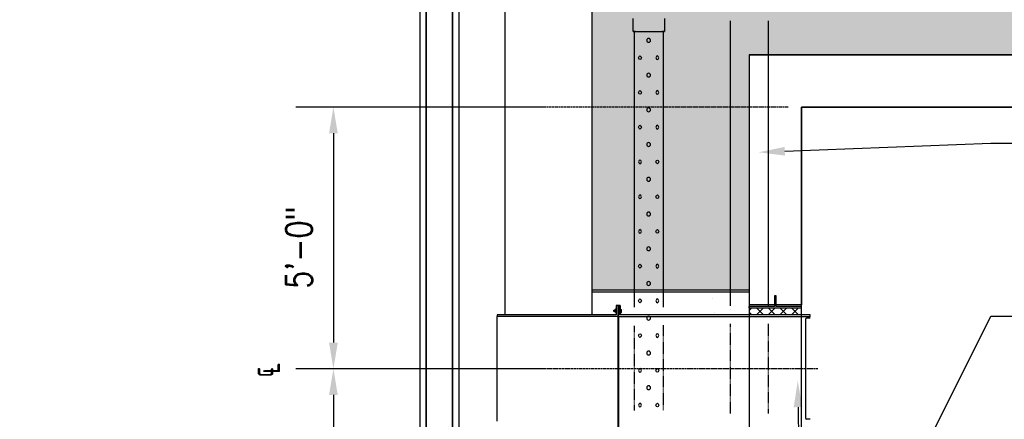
# Model space of a CAD drawing. Header units: inches. Extents: x -382 to 7445, y 651 to 1248.
# Tile 14 of 18: x 2042 to 2268, y 1014 to 1105. Entities that reach past the tile are written whole.
import ezdxf
from ezdxf import colors
from ezdxf.entities.mleader import LeaderData, LeaderLine
from ezdxf.math import Vec2, Vec3

# ---------------------------------------------------------------- set-up
doc = ezdxf.new("R2010")
doc.units = ezdxf.units.IN
doc.header["$MEASUREMENT"] = 0
doc.linetypes.add('Center 1_4_', pattern=[0.53125, 0.25, -0.09375, 0.09375, -0.09375])
doc.linetypes.add('Dash - 1_16_', pattern=[0.1875, 0.125, -0.0625])
for name, color, linetype in [('A-ANNO-DIMS', 1, 'Continuous'), ('A-DETL', 90, 'Continuous'), ('A-DETL-CNTR', 5, 'Center 1_4_'), ('A-DETL-THIN', 151, 'Continuous'), ('P-PIPE', 3, 'Continuous'), ('S-ANNO-NOTE', 2, 'Continuous'), ('S-ANNO-TEXT', 2, 'Continuous')]:
    doc.layers.add(name, color=color, linetype=linetype)
doc.layers.add('A-FLOR-PATT', color=9, linetype='Continuous', true_color=0x808080)
doc.layers.add('A-WALL-PATT', color=9, linetype='Continuous', true_color=0x808080)
doc.styles.add('Annotative', font='romans.shx', dxfattribs={"width": 0.8, "height": 0.125})
doc.dimstyles.new('Annotative', dxfattribs={"dimscale": 0, "dimtxt": 0.125, "dimasz": 0.125, "dimexe": 0.18, "dimexo": 0.0625, "dimgap": 0.09, "dimtad": 1, "dimdec": 3, "dimzin": 3, "dimdsep": 46, "dimlunit": 4, "dimtxsty": 'Annotative', "dimcen": 0.09, "dimclrt": 2, "dimazin": 2, "dimtfac": 1, "dimtdec": 3, "dimtmove": 0, "dimatfit": 0, "dimfxl": 1, "dimtfill": 1, "dimfrac": 2, "dimtolj": 1, "dimtzin": 0, "dimarcsym": 0})

# ---------------------------------------------------------------- blocks, each defined once
blk = doc.blocks.new('Mechanical_Box_H_rvt-1-ENLARGED MECHANICAL ROOM DRAIN AND VENT PLAN 1')
at = {"layer": 'A-DETL-THIN', "lineweight": -3}
for p, q in [((267.58, 900.7), (267.58, 1243.31)), ((269.08, 902.2), (269.08, 1243.31)), ((275.08, 1242.95), (275.08, 902.2)), ((276.58, 1242.95), (276.58, 900.7)), ((269.08, 1152.32), (269.08, 905.16)), ((275.08, 905.16), (275.08, 1152.32))]:
    blk.add_line(p, q, dxfattribs=at)
at = {"layer": 'P-PIPE', "lineweight": -3}
for p, q in [((196.75, 1105.04), (196.73, 1039.63)), ((205.35, 1039.63), (205.38, 1105.04)), ((220.47, 1105.55), (220.47, 1102.55)), ((227.68, 1102.55), (227.68, 1105.55)), ((220.76, 1102.55), (220.76, 1039.32)), ((227.39, 1039.32), (227.39, 1102.55))]:
    blk.add_line(p, q, dxfattribs=at)
at = {"layer": 'P-PIPE', "linetype": 'Dash - 1_16_', "lineweight": -3}
for p, q in [((196.73, 1035.55), (196.72, 1014.92)), ((205.35, 1014.91), (205.35, 1035.55)), ((220.76, 1035.17), (220.76, 1015.73)), ((227.39, 1015.64), (227.39, 1035.08))]:
    blk.add_line(p, q, dxfattribs=at)
at = {"layer": 'P-PIPE', "lineweight": -3}
for centre in [(224.11, 1100.54), (224.11, 1092.57), (224.11, 1084.61), (224.11, 1076.64), (224.11, 1068.67), (224.11, 1060.7), (224.11, 1052.73), (224.11, 1044.76), (224.11, 1036.79), (224.11, 1028.82), (224.11, 1020.86)]:
    blk.add_circle(centre, 0.432, dxfattribs=at)
for major_axis, start_param, end_param in [((3.6, 0), 3.131177, 6.27277), ((3.6, 0), 6.27277, 9.414362), ((3.31, 0), 1.570796, 3.141593), ((3.31, 0), 3.141593, 4.712389), ((3.31, 0), 0, 1.570796), ((3.31, 0), 4.712389, 6.283185)]:
    blk.add_ellipse((224.08, 1102.55), major_axis=major_axis, ratio=0.010416, start_param=start_param, end_param=end_param, dxfattribs=at)
for centre, major_axis in [((222.12, 1096.56), (0, -0.432)), ((222.12, 1096.56), (0, -0.432)), ((222.12, 1088.59), (0, -0.432)), ((222.12, 1080.62), (0, -0.432)), ((222.12, 1080.62), (0, -0.432)), ((226.1, 1072.65), (0, 0.432)), ((226.1, 1064.68), (0, 0.432)), ((226.1, 1056.71), (0, 0.432)), ((222.12, 1048.75), (0, -0.432)), ((222.12, 1048.75), (0, -0.432)), ((222.12, 1040.78), (0, -0.432)), ((222.12, 1032.81), (0, -0.432)), ((222.12, 1032.81), (0, -0.432)), ((226.1, 1024.84), (0, 0.432)), ((226.1, 1016.87), (0, 0.432))]:
    blk.add_ellipse(centre, major_axis=major_axis, ratio=0.727074, dxfattribs=at)
at = {"layer": 'P-PIPE', "lineweight": -3, "extrusion": (0, 0, -1)}
for centre, major_axis in [((226.1, 1096.56), (0, -0.432)), ((226.1, 1088.59), (0, -0.432)), ((226.1, 1080.62), (0, -0.432)), ((222.12, 1072.65), (0, 0.432)), ((222.12, 1072.65), (0, 0.432)), ((222.12, 1064.68), (0, 0.432)), ((222.12, 1056.71), (0, 0.432)), ((222.12, 1056.71), (0, 0.432)), ((226.1, 1048.75), (0, -0.432)), ((226.1, 1040.78), (0, -0.432)), ((226.1, 1032.81), (0, -0.432)), ((222.12, 1024.84), (0, 0.432)), ((222.12, 1024.84), (0, 0.432)), ((222.12, 1016.87), (0, 0.432))]:
    blk.add_ellipse(centre, major_axis=major_axis, ratio=0.727074, dxfattribs=at)
blk = doc.blocks.new('*D12')
at = {"layer": 'A-ANNO-DIMS', "color": 0, "lineweight": -2, "transparency": 16777216}
for p, q in [((2161.97, 1085.21), (2105.14, 1085.21)), ((2113.78, 1079.21), (2113.78, 1031.21)), ((2161.97, 1025.21), (2105.14, 1025.21))]:
    blk.add_line(p, q, dxfattribs=at)
at = {"layer": 'A-ANNO-DIMS', "color": 0, "lineweight": -3, "transparency": 16777216}
for points in [[(2112.78, 1079.21), (2114.78, 1079.21), (2113.78, 1085.21)], [(2112.78, 1031.21), (2114.78, 1031.21), (2113.78, 1025.21)]]:
    blk.add_solid(points, dxfattribs=at)
at = {"layer": 'Defpoints', "color": 0, "lineweight": -3, "transparency": 16777216}
for p in [(2164.97, 1085.21), (2113.78, 1025.21), (2164.97, 1025.21)]:
    blk.add_point(p, dxfattribs=at)
at = {"layer": 'A-ANNO-DIMS', "color": 2, "lineweight": -3, "transparency": 16777216, "insert": (2105.88, 1053.04), "char_height": 6, "attachment_point": 5, "rotation": 90, "style": 'Annotative'}
blk.add_mtext('\\A1;5\'-0"', dxfattribs=at)
blk = doc.blocks.new('*D13')
at = {"layer": 'A-ANNO-DIMS', "color": 0, "lineweight": -2, "transparency": 16777216}
for p, q in [((2124.49, 1025.21), (2105.14, 1025.21)), ((2113.78, 1019.21), (2113.78, 959.21)), ((2124.49, 953.21), (2105.14, 953.21))]:
    blk.add_line(p, q, dxfattribs=at)
at = {"layer": 'A-ANNO-DIMS', "color": 0, "lineweight": -3, "transparency": 16777216}
for points in [[(2112.78, 1019.21), (2114.78, 1019.21), (2113.78, 1025.21)], [(2112.78, 959.21), (2114.78, 959.21), (2113.78, 953.21)]]:
    blk.add_solid(points, dxfattribs=at)
at = {"layer": 'Defpoints', "color": 0, "lineweight": -3, "transparency": 16777216}
for p in [(2127.49, 1025.21), (2113.78, 953.21), (2127.49, 953.21)]:
    blk.add_point(p, dxfattribs=at)
at = {"layer": 'A-ANNO-DIMS', "color": 2, "lineweight": -3, "transparency": 16777216, "insert": (2105.88, 989.21), "char_height": 6, "attachment_point": 5, "rotation": 90, "style": 'Annotative'}
blk.add_mtext('\\A1;6\'-0"', dxfattribs=at)

msp = doc.modelspace()

# ---------------------------------------------------------------- hatches: boundary and pattern name
at = {"layer": 'A-FLOR-PATT'}
h = msp.add_hatch(color=8, dxfattribs=at)
h.paths.add_polyline_path([(2178.9692, 1039.6774), (2178.9692, 1038.6444), (2179.1275, 1038.6444), (2179.1275, 1039.6774)])
h.paths.add_polyline_path([(2179.1275, 1038.3226), (2178.9692, 1038.3226), (2178.9692, 1037.2059), (2179.1275, 1037.2059), (2179.1275, 1037.6046)])
h = msp.add_hatch(dxfattribs=at)
h.set_pattern_fill('FP_3', color=8, style=0, pattern_type=2)
h.set_pattern_definition([(45, (-1543.1591, 681.7329), (-1.3357247, 1.3357247), []), (135, (-1543.1591, 681.7329), (-1.3357247, -1.3357247), [])])
h.paths.add_polyline_path([(2214.7426, 1037.5818), (2221.0774, 1037.5818), (2221.0774, 1039.1495), (2209.0774, 1039.1495), (2209.0774, 1037.5818), (2213.6117, 1037.5818)])
at = {"layer": 'A-WALL-PATT'}
h = msp.add_hatch(dxfattribs=at)
h.set_pattern_fill('AR-SAND', color=8, scale=5, style=0)
h.paths.add_polyline_path([(2197.0774, 1145.1577), (2197.0774, 1242.4694), (2221.0774, 1242.4694), (2221.0774, 1121.2059), (2415.0774, 1121.2059), (2415.0774, 875.2059), (2586.9112, 875.2059), (2586.9112, 851.2059), (2391.0774, 851.2059), (2391.0774, 1097.2059), (2209.0774, 1097.2059), (2209.0774, 1043.2518), (2201.0774, 1043.2518), (2173.0774, 1043.2518), (2173.0774, 1145.1577)])
at = {"layer": 'A-WALL-PATT', "transparency": 33554559}
h = msp.add_hatch(dxfattribs=at)
h.set_pattern_fill('AR-CONC', color=8, scale=4, style=0)
h.set_pattern_definition([(50, (0, 0), (28.6904, -2.51009), [3, -33]), (355, (0, 0), (-5.55005, 30.0877), [2.4, -26.4]), (100.4514, (2.39, -0.21), (23.14035, 27.5776), [2.5496, -28.0457]), (46.1842, (0, 8), (42.68965, -6.62077), [4.5, -49.5]), (96.6356, (3.557, 7.45), (37.3865, 38.96474), [3.8244, -42.06855]), (351.1842, (0, 8), (37.3865, 38.96474), [3.6, -39.6]), (21, (4, 6), (23.87628, -16.10476), [3, -33]), (326, (4, 6), (9.7326, 29.006), [2.4, -26.4]), (71.4514, (5.99, 4.658), (33.6089, 12.90125), [2.5496, -28.0457]), (37.5, (0, 0), (0.486394, 13.315754), [0, -26.08, 0, -26.8, 0, -26.5]), (7.5, (0, 0), (10.52278, 15.77647), [0, -15.28, 0, -25.48, 0, -10.1]), (327.5, (-8.92, 0), (21.352897, -0.902195), [0, -10, 0, -31.2, 0, -41.4]), (317.5, (-12.92, 0), (23.32745, 4.0042), [0, -13, 0, -20.72, 0, -29.4])])
h.paths.add_polyline_path([(2209.0774, 1042.8809), (2209.0774, 1037.5809), (2179.5042, 1037.5809), (2179.5042, 1039.6859), (2178.5925, 1039.6859), (2178.5925, 1037.5809), (2173.0774, 1037.5809), (2173.0774, 1042.8809)])

# ---------------------------------------------------------------- linework, layer by layer
at = {"layer": 'A-DETL'}
for p, q in [((2215.2657, 1041.9025), (2214.889, 1041.9025)), ((2214.889, 1041.9025), (2214.889, 1039.4948)), ((2215.2657, 1039.4948), (2215.2657, 1041.9025)), ((2178.084, 1038.6232), (2178.1387, 1038.6607)), ((2178.084, 1038.3712), (2178.084, 1038.6232)), ((2178.1215, 1038.3337), (2178.084, 1038.3712)), ((2178.1373, 1038.3611), (2178.1215, 1038.3337)), ((2178.1525, 1038.3337), (2178.1373, 1038.3611)), ((2178.1387, 1038.6607), (2178.1525, 1038.6311)), ((2178.1525, 1038.6311), (2178.1696, 1038.6607)), ((2178.1682, 1038.3611), (2178.1525, 1038.3337)), ((2178.1834, 1038.3337), (2178.1682, 1038.3611)), ((2178.1696, 1038.6607), (2178.1834, 1038.6311)), ((2178.1834, 1038.6311), (2178.2006, 1038.6607)), ((2178.1992, 1038.3611), (2178.1834, 1038.3337)), ((2178.2144, 1038.3337), (2178.1992, 1038.3611)), ((2178.2006, 1038.6607), (2178.2144, 1038.6311)), ((2178.2144, 1038.6311), (2178.2315, 1038.6607)), ((2178.2301, 1038.3611), (2178.2144, 1038.3337)), ((2178.2453, 1038.3337), (2178.2301, 1038.3611)), ((2178.2315, 1038.6607), (2178.2453, 1038.6311)), ((2178.2453, 1038.6311), (2178.2624, 1038.6607)), ((2178.2624, 1038.3635), (2178.2453, 1038.3337)), ((2178.2624, 1038.747), (2178.2624, 1038.2474)), ((2178.5285, 1038.8333), (2178.2967, 1038.8333)), ((2178.2967, 1038.6606), (2178.5285, 1038.6606)), ((2178.2967, 1038.3338), (2178.5285, 1038.3338)), ((2178.5925, 1038.9923), (2178.5285, 1038.9923)), ((2178.5285, 1038.9923), (2178.5285, 1037.9885)), ((2178.9692, 1039.6859), (2178.5925, 1039.6859)), ((2178.5925, 1039.6859), (2178.5925, 1037.5809)), ((2178.9692, 1039.6859), (2178.9692, 1010.7259)), ((2179.1275, 1039.6774), (2178.9692, 1039.6774)), ((2178.9692, 1038.6444), (2179.1275, 1038.6444)), ((2179.1275, 1038.3226), (2178.9692, 1038.3226)), ((2179.1275, 1039.6859), (2179.5042, 1039.6859)), ((2179.1275, 1039.6859), (2179.1275, 1010.7259)), ((2179.5042, 1039.6859), (2179.5042, 1037.5809)), ((2179.5682, 1038.9923), (2179.5042, 1038.9923)), ((2179.5682, 1037.9885), (2179.5682, 1038.9923)), ((2179.5682, 1038.8197), (2179.7966, 1038.8197)), ((2179.7966, 1038.647), (2179.5682, 1038.647)), ((2179.7966, 1038.3201), (2179.5682, 1038.3201)), ((2179.8309, 1038.2338), (2179.8309, 1038.7333)), ((2214.889, 1039.4948), (2209.0774, 1039.4948)), ((2209.0774, 1039.1495), (2209.0774, 1039.4948)), ((2209.0774, 1039.1495), (2221.0774, 1039.1495)), ((2221.0774, 1039.4948), (2215.2657, 1039.4948)), ((2151.2884, 1037.5809), (2151.2931, 1037.2059)), ((2178.5925, 1037.5809), (2151.2884, 1037.5809)), ((2178.9692, 1037.2059), (2151.2931, 1037.2059)), ((2151.2931, 1013.2059), (2151.2931, 1037.2059)), ((2178.5285, 1038.1611), (2178.2967, 1038.1611)), ((2178.5285, 1037.9885), (2178.5925, 1037.9885)), ((2179.1275, 1037.2059), (2223.0774, 1037.2059)), ((2179.5042, 1037.9885), (2179.5682, 1037.9885)), ((2223.0774, 1037.5809), (2179.5042, 1037.5809)), ((2179.5682, 1038.1474), (2179.7966, 1038.1474)), ((2221.9931, 1036.5245), (2221.9931, 1013.8874)), ((2223.0667, 1036.7745), (2222.2431, 1036.7745)), ((2223.0774, 1037.2059), (2223.0774, 1037.5809)), ((2223.0667, 1013.6374), (2222.2431, 1013.6374))]:
    msp.add_line(p, q, dxfattribs=at)
for centre, radius, start, end in [((2178.3885, 1038.747), 0.126, 136.750182, 223.249818), ((2178.6698, 1038.4972), 0.4073, 156.34317, 203.65683), ((2178.3885, 1038.2474), 0.126, 136.750182, 223.249818), ((2179.7048, 1038.7333), 0.126, 316.750182, 43.249818), ((2179.4235, 1038.4836), 0.4073, 336.34317, 23.65683), ((2179.7048, 1038.2338), 0.126, 316.750182, 43.249818), ((2222.2431, 1036.5245), 0.25, 90, 180), ((2222.2431, 1013.8874), 0.25, 180, 270)]:
    msp.add_arc(centre, radius, start, end, dxfattribs=at)
at = {"layer": 'A-DETL-CNTR', "color": 2}
for p, q in [((2218.0459, 1085.2059), (2159.5305, 1085.2059)), ((2224.8005, 1025.2059), (2116.7349, 1025.2059))]:
    msp.add_line(p, q, dxfattribs=at)
at = {"layer": 'A-DETL-THIN'}
for p, q in [((2178.1215, 1038.3337), (2178.1387, 1038.6607)), ((2178.1525, 1038.3337), (2178.1696, 1038.6607)), ((2178.1834, 1038.3337), (2178.2006, 1038.6607)), ((2178.2144, 1038.3337), (2178.2315, 1038.6607)), ((2178.2453, 1038.3337), (2178.2624, 1038.6607))]:
    msp.add_line(p, q, dxfattribs=at)
at = {"layer": 'A-WALL-PATT'}
for points in [[(2173.0774, 1037.5809), (2173.0774, 1242.1353), (2153.0774, 1242.1353), (2153.0774, 1037.5809)], [(2209.0774, 1097.2059), (2209.0774, 851.2059), (2201.0774, 851.2059)], [(2209.0774, 1097.2059), (2391.0774, 1097.2059)], [(2391.0774, 851.2059), (2391.0774, 1097.2059), (2209.0774, 1097.2059)], [(2379.0774, 1085.2059), (2221.0774, 1085.2059), (2221.0774, 1039.8657), (2209.0774, 1039.8657)], [(2264.0774, 833.2127), (2264.0774, 851.2059), (2221.0774, 851.2059), (2221.0774, 1085.2059), (2379.0774, 1085.2059), (2379.0774, 851.2059)]]:
    msp.add_lwpolyline(points, dxfattribs=at)
for points in [[(2197.0774, 1145.1577), (2197.0774, 1242.4694), (2221.0774, 1242.4694), (2221.0774, 1121.2059), (2415.0774, 1121.2059), (2415.0774, 875.2059), (2586.9112, 875.2059), (2586.9112, 851.2059), (2391.0774, 851.2059), (2391.0774, 1097.2059), (2209.0774, 1097.2059), (2209.0774, 1043.2518), (2201.0774, 1043.2518), (2201.0774, 1043.2518), (2173.0774, 1043.2518), (2173.0774, 1145.1577)], [(2209.0774, 1042.8809), (2209.0774, 1037.5809), (2179.5042, 1037.5809), (2179.5042, 1039.6859), (2178.5925, 1039.6859), (2178.5925, 1037.5809), (2173.0774, 1037.5809), (2173.0774, 1042.8809)]]:
    msp.add_lwpolyline(points, close=True, dxfattribs=at)

# ---------------------------------------------------------------- block references
at = {"layer": 'P-PIPE', "xscale": -1}
msp.add_blockref('Mechanical_Box_H_rvt-1-ENLARGED MECHANICAL ROOM DRAIN AND VENT PLAN 1', (2410.1548, 0), dxfattribs=at)

# ---------------------------------------------------------------- texts
at = {"layer": 'S-ANNO-TEXT', "lineweight": -3, "insert": (2094.9602, 1023.2124), "char_height": 6, "width": 131.457736, "attachment_point": 1, "rotation": 90, "style": 'Annotative'}
msp.add_mtext('℄', dxfattribs=at)

# ---------------------------------------------------------------- dimensions: what is measured, and where the dimension line sits
at = {"layer": 'A-ANNO-DIMS', "lineweight": -3}
for base, p1, p2, picture, middle in [((2113.7755, 1025.2059), (2164.9735, 1085.2059), (2164.9735, 1025.2059), '*D12', (2113.7755, 1053.0426)), ((2113.7755, 953.2059), (2127.4881, 1025.2059), (2127.4881, 953.2059), '*D13', (2113.7755, 989.2059))]:
    dim = msp.add_linear_dim(base=base, p1=p1, p2=p2, angle=270, dimstyle='Annotative', override={"dimpost": '\\X', "dimtfill": 0}, dxfattribs=at)
    dim.commit()
    dim.dimension.update_dxf_attribs({"geometry": picture, "text_midpoint": middle, "dimtype": 161})

# ---------------------------------------------------------------- leaders
at = {"layer": 'S-ANNO-NOTE'}
ml = msp.add_multileader_mtext('Standard', dxfattribs=at)
ml.set_content('GRAVEL MATERIAL\\PWRAPPED IN\\PFILTER FABRIC', color=256, style='Annotative')
ml.set_leader_properties(color=1, linetype='ByLayer', lineweight=-1)
ml.build(insert=Vec2(0, 0))
ml.multileader.update_dxf_attribs({"text_right_attachment_type": 3, "dogleg_length": 0.125, "arrow_head_size": 6, "scale": 48})
ctx = ml.context
ctx.base_point, ctx.scale, ctx.char_height, ctx.arrow_head_size, ctx.landing_gap_size, ctx.plane_origin = Vec3(-114.3591, 1023.3546), 48, 6, 6, 4.32, Vec3(-54.6353, 1125.2645)
ctx.right_attachment = 3
notes = []
notes.append((ctx, [(0, (1, 1, 0), (-37.5477, 1003.3546), (-1, 0), 6, [(1, [(-10.7645, 1003.514), (-1.8167, 1111.5709)], 0, [])])]))
ctx.mtext.insert, ctx.mtext.width, ctx.mtext.defined_height, ctx.mtext.flow_direction = Vec3(-110.0391, 1026.3546), 104.56926, 17.6903, 5
ml = msp.add_multileader_mtext('Standard', dxfattribs=at)
ml.set_content('8 %%C SOLID PVC\\PDRAIN', color=256, style='Annotative')
ml.set_leader_properties(color=1, linetype='ByLayer', lineweight=-1)
ml.build(insert=Vec2(0, 0))
ml.multileader.update_dxf_attribs({"text_right_attachment_type": 3, "dogleg_length": 0.125, "arrow_head_size": 6, "scale": 48})
ctx = ml.context
ctx.base_point, ctx.scale, ctx.char_height, ctx.arrow_head_size, ctx.landing_gap_size, ctx.plane_origin = Vec3(2270.4485, 1076.9522), 48, 6, 6, 4.32, Vec3(2477.0985, 1093.8342)
ctx.right_attachment = 3
notes.append((ctx, [(0, (1, 1, 0), (2264.4485, 1076.9522), (1, 0), 6, [(0, [(2211.2473, 1074.8634)], 0, [])])]))
ctx.mtext.insert, ctx.mtext.width, ctx.mtext.defined_height, ctx.mtext.flow_direction = Vec3(2274.7685, 1079.9522), 78.120253, 16.0793, 5
ml = msp.add_multileader_mtext('Standard', dxfattribs=at)
ml.set_content('8" %%C SOLID PVC DRAIN', color=256, style='Annotative')
ml.set_leader_properties(color=1, linetype='ByLayer', lineweight=-1)
ml.build(insert=Vec2(0, 0))
ml.multileader.update_dxf_attribs({"text_right_attachment_type": 3, "dogleg_length": 0.125, "arrow_head_size": 6, "scale": 48})
ctx = ml.context
ctx.base_point, ctx.scale, ctx.char_height, ctx.arrow_head_size, ctx.landing_gap_size, ctx.plane_origin = Vec3(82.5558, 1068.1837), 48, 6, 6, 4.32, Vec3(-74.9437, 1093.8342)
ctx.right_attachment = 3
notes.append((ctx, [(0, (1, 1, 0), (156.1672, 1057.0409), (-1, 0), 6, [(0, [(190.9075, 1074.8634)], 0, [])])]))
ctx.mtext.insert, ctx.mtext.width, ctx.mtext.defined_height, ctx.mtext.flow_direction = Vec3(86.8758, 1071.1837), 62.924924, 16.0793, 5
ml = msp.add_multileader_mtext('Standard', dxfattribs=at)
ml.set_content('REFER TO SHEET S707A FOR VENT PIPE DETAIL', color=256, style='Annotative')
ml.set_leader_properties(color=1, linetype='ByLayer', lineweight=-1)
ml.build(insert=Vec2(0, 0))
ml.multileader.update_dxf_attribs({"text_right_attachment_type": 3, "dogleg_length": 0.125, "arrow_head_size": 6, "scale": 48})
ctx = ml.context
ctx.base_point, ctx.scale, ctx.char_height, ctx.arrow_head_size, ctx.landing_gap_size, ctx.plane_origin = Vec3(82.966, 1040.6372), 48, 6, 6, 4.32, Vec3(-74.9437, 1041.9521)
ctx.right_attachment = 3
notes.append((ctx, [(0, (1, 1, 0), (152.6917, 1010.6372), (-1, 0), 6, [(1, [(181.9347, 1021.4014), (181.1495, 949.9483)], 0, [])])]))
ctx.mtext.insert, ctx.mtext.width, ctx.mtext.defined_height, ctx.mtext.flow_direction = Vec3(87.286, 1043.6372), 60.660973, 15.3558, 5
ml = msp.add_multileader_mtext('Standard', dxfattribs=at)
ml.set_content('REFER TO SHEET S707A\\PFOR VENT PIPE\\PDETAIL', color=256, style='Annotative')
ml.set_leader_properties(color=1, linetype='ByLayer', lineweight=-1)
ml.build(insert=Vec2(0, 0))
ml.multileader.update_dxf_attribs({"text_right_attachment_type": 3, "dogleg_length": 0.125, "arrow_head_size": 6, "scale": 48})
ctx = ml.context
ctx.base_point, ctx.scale, ctx.char_height, ctx.arrow_head_size, ctx.landing_gap_size, ctx.plane_origin = Vec3(2270.4485, 1037.284), 48, 6, 6, 4.32, Vec3(2477.0985, 1041.9521)
ctx.right_attachment = 3
notes.append((ctx, [(0, (1, 1, 0), (2264.4485, 1037.284), (1, 0), 6, [(1, [(2220.22, 1022.4032), (2221.0052, 949.9483)], 0, [])])]))
ctx.mtext.insert, ctx.mtext.width, ctx.mtext.defined_height, ctx.mtext.flow_direction = Vec3(2274.7685, 1040.284), 56.103102, 16.0793, 5
for ctx, leaders in notes:
    for number, flags, end, landing, length, lines in leaders:
        leader = LeaderData()
        leader.index, (leader.has_last_leader_line, leader.has_dogleg_vector, leader.attachment_direction) = number, flags
        leader.last_leader_point, leader.dogleg_vector, leader.dogleg_length = Vec3(end), Vec3(landing), length
        for number, points, colour, breaks in lines:
            line = LeaderLine()
            line.index, line.vertices, line.color, line.breaks = number, Vec3.list(points), colors.encode_raw_color(colour), breaks
            leader.lines.append(line)
        ctx.leaders.append(leader)

doc.saveas('drawing.dxf')
